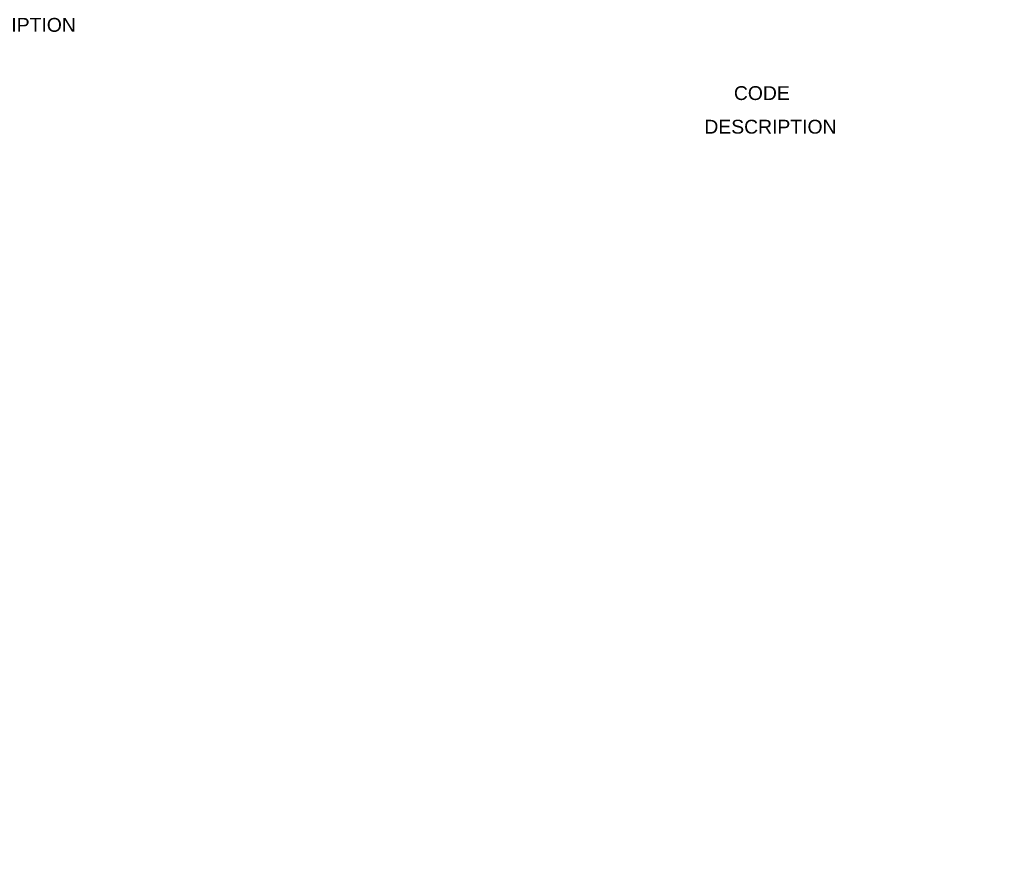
# Model space of a CAD drawing. Header units: centimetres. Extents: x -2854 to 18796, y -762 to 9238.
# Tile 142 of 166: x 629 to 1127, y 2504 to 2929. Entities that reach past the tile are written whole.
import ezdxf
from ezdxf.enums import TextEntityAlignment as Align

# ---------------------------------------------------------------- set-up
doc = ezdxf.new("R2010")
doc.units = ezdxf.units.CM
doc.header["$LTSCALE"] = 0.3
doc.layers.add('KK_FUR_TXT', color=251, linetype='Continuous', lineweight=9)
doc.styles.add('KIKO Milano_Light', font='Arial.ttf')
doc.styles.get("Standard").update_dxf_attribs({"font": 'Arial.ttf'})

msp = doc.modelspace()

# ---------------------------------------------------------------- texts
at = {"layer": 'KK_FUR_TXT', "lineweight": 30, "flags": 104}
msp.add_attdef('DESCRIPTION', text='#######', height=7, dxfattribs=at).set_placement((624.256412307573, 2929.403920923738, 1.763079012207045e-06), align=Align.TOP_CENTER)
at = {"layer": 'KK_FUR_TXT', "style": 'KIKO Milano_Light'}
msp.add_attdef('CODE', text='######', height=7, dxfattribs=at).set_placement((1004.610210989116, 2891.40947115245), align=Align.MIDDLE_CENTER)
at = {"layer": 'KK_FUR_TXT', "lineweight": 30, "flags": 104}
msp.add_attdef('DESCRIPTION', text='#############', height=7, dxfattribs=at).set_placement((1008.966917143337, 2874.40947115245), align=Align.MIDDLE_CENTER)
at = {"layer": 'KK_FUR_TXT', "lineweight": 30, "flags": 63}
msp.add_attdef('DESCRIPTION', text='#############', height=7.000000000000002, rotation=90, dxfattribs=at).set_placement((703.3942406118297, 1529.310804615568), align=Align.MIDDLE_CENTER)

doc.saveas('drawing.dxf')
